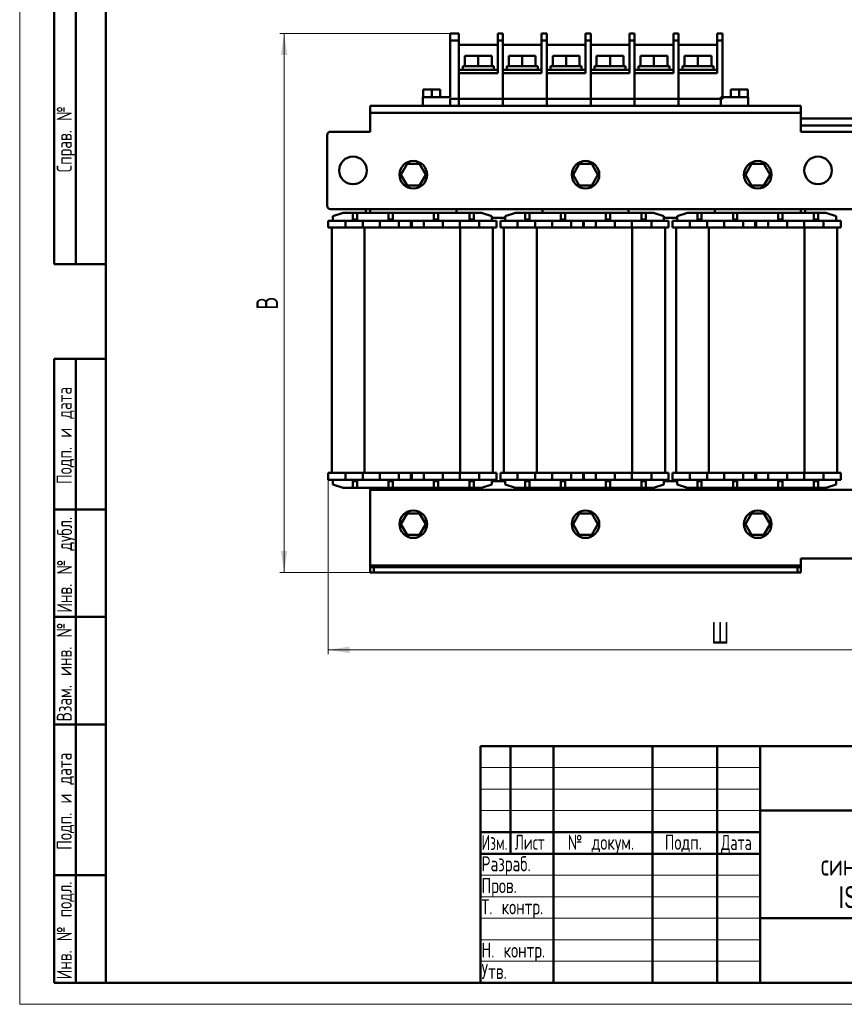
# Model space of a CAD drawing. Header units: millimetres. Extents: x 0 to 750, y 0 to 1050.
# Tile 1 of 8: x 0 to 479, y 0 to 572. Entities that reach past the tile are written whole.
import ezdxf

# ---------------------------------------------------------------- set-up
doc = ezdxf.new("R2010")
doc.units = ezdxf.units.MM
doc.header["$LTSCALE"] = 2.5
doc.linetypes.add('SLD-Сплошная', pattern=[0])
doc.styles.add('SLDTEXTSTYLE0', font='TXT', dxfattribs={"width": 0.7})
doc.styles.add('SLDTEXTSTYLE1', font='TXT', dxfattribs={"width": 0.7, "bigfont": 'bigfont'})
doc.styles.add('SLDTEXTSTYLE3', font='TXT', dxfattribs={"width": 0.648852, "bigfont": 'bigfont'})
doc.styles.add('SLDTEXTSTYLE4', font='TXT', dxfattribs={"width": 0.632021, "bigfont": 'bigfont'})
doc.styles.add('SLDTEXTSTYLE5', font='TXT', dxfattribs={"width": 0.625377, "bigfont": 'bigfont'})
doc.dimstyles.new('SLDDIMSTYLE0', dxfattribs={"dimtxt": 12.5, "dimasz": 12.5, "dimexe": 0, "dimexo": 0.0625, "dimgap": 3.125, "dimtad": 2, "dimdec": 1, "dimrnd": 1e-09, "dimzin": 12, "dimdsep": 46, "dimtxsty": 'SLDTEXTSTYLE0', "dimsah": 1, "dimcen": 0.09, "dimadec": 0, "dimazin": 3, "dimtfac": 1, "dimtdec": 3, "dimtofl": 0, "dimtmove": 0, "dimatfit": 3, "dimfxl": 0, "dimfrac": 2, "dimtolj": 1, "dimtzin": 12, "dimarcsym": 0})

# ---------------------------------------------------------------- blocks, each defined once
blk = doc.blocks.new('SW_NOTE_0')
at = {"color": 0, "linetype": 'Continuous', "lineweight": 0, "char_height": 12.5, "attachment_point": 2}
for s, insert, style in [('Выходной', (28.91, 16.06), 'SLDTEXTSTYLE1'), ('синусный фильтр', (28.69, -2.69), 'SLDTEXTSTYLE1'), ('ISINOF-37/76-4', (28.55, -21.44), 'SLDTEXTSTYLE0')]:
    blk.add_mtext(s, dxfattribs=dict(at, insert=insert, style=style))
blk = doc.blocks.new('_D')
at = {"color": 7, "linetype": 'SLD-Сплошная', "lineweight": 0}
for p, q in [((179.09, 304.73), (179.09, 203.4)), ((633.53, 300.38), (633.53, 203.4)), ((179.09, 205.9), (633.53, 205.9))]:
    blk.add_line(p, q, dxfattribs=at)
at = {"color": 7, "linetype": 'SLD-Сплошная', "lineweight": 18}
for points in [[(179.09, 205.9), (191.59, 203.98), (191.59, 207.83)], [(633.53, 205.9), (621.03, 207.83), (621.03, 203.98)]]:
    blk.add_solid(points, dxfattribs=at)
at = {"color": 7, "linetype": 'SLD-Сплошная', "lineweight": 18, "insert": (401.42, 222.02), "char_height": 12.5, "attachment_point": 1, "style": 'SLDTEXTSTYLE1'}
blk.add_mtext('Ш', dxfattribs=at)
blk = doc.blocks.new('_D_1')
at = {"color": 7, "linetype": 'SLD-Сплошная', "lineweight": 0}
for p, q in [((250.01, 563.9), (151.03, 563.9)), ((153.53, 250.9), (153.53, 563.9)), ((205.51, 250.9), (151.03, 250.9))]:
    blk.add_line(p, q, dxfattribs=at)
at = {"color": 7, "linetype": 'SLD-Сплошная', "lineweight": 18}
for points in [[(153.53, 563.9), (151.61, 551.4), (155.45, 551.4)], [(153.53, 250.9), (155.45, 263.4), (151.61, 263.4)]]:
    blk.add_solid(points, dxfattribs=at)
at = {"color": 7, "linetype": 'SLD-Сплошная', "lineweight": 18, "insert": (137.42, 403.4), "char_height": 12.5, "attachment_point": 1, "rotation": 90, "style": 'SLDTEXTSTYLE1'}
blk.add_mtext('В', dxfattribs=at)

msp = doc.modelspace()

# ---------------------------------------------------------------- linework, layer by layer
at = {"color": 7, "linetype": 'SLD-Сплошная', "lineweight": 18}
for p, q in [((0, 1050), (0, 0)), ((267.5, 137.5), (430, 137.5)), ((267.5, 125), (430, 125)), ((267.5, 112.5), (430, 112.5)), ((267.5, 75), (430, 75)), ((267.5, 62.5), (430, 62.5)), ((267.5, 50), (430, 50)), ((267.5, 37.5), (430, 37.5)), ((267.5, 25), (430, 25)), ((0, 0), (742.5, 0))]:
    msp.add_line(p, q, dxfattribs=at)
at = {"color": 7, "linetype": 'SLD-Сплошная', "lineweight": 50}
for p, q in [((50, 1037.5), (50, 12.5)), ((50, 1037.5), (50, 12.5)), ((20, 430), (20, 730)), ((20, 430), (20, 730)), ((32.5, 430), (32.5, 730)), ((32.5, 430), (32.5, 730)), ((250.03, 563.9), (255.03, 563.9)), ((250.03, 559.9), (250.03, 563.9)), ((255.03, 559.9), (255.03, 563.9)), ((277.53, 559.9), (277.53, 563.9)), ((277.53, 563.9), (280.53, 563.9)), ((280.53, 563.9), (280.53, 559.9)), ((303.03, 563.9), (306.03, 563.9)), ((303.03, 559.9), (303.03, 563.9)), ((306.03, 563.9), (306.03, 559.9)), ((328.53, 559.9), (328.53, 563.9)), ((328.53, 563.9), (331.53, 563.9)), ((331.53, 563.9), (331.53, 559.9)), ((354.03, 559.9), (354.03, 563.9)), ((354.03, 563.9), (357.03, 563.9)), ((357.03, 563.9), (357.03, 559.9)), ((379.53, 563.9), (382.53, 563.9)), ((379.53, 559.9), (379.53, 563.9)), ((382.53, 563.9), (382.53, 559.9)), ((405.03, 563.9), (408.03, 563.9)), ((405.03, 559.9), (405.03, 563.9)), ((408.03, 563.9), (408.03, 559.9)), ((250.03, 559.9), (250.03, 526.9)), ((255.03, 559.9), (250.03, 559.9)), ((255.03, 525.9), (255.03, 559.9)), ((277.53, 557.4), (255.03, 557.4)), ((277.53, 559.9), (280.53, 559.9)), ((277.53, 540.9), (277.53, 559.9)), ((280.53, 559.9), (280.53, 525.9)), ((303.03, 557.4), (280.53, 557.4)), ((303.03, 559.9), (306.03, 559.9)), ((303.03, 540.9), (303.03, 559.9)), ((306.03, 559.9), (306.03, 525.9)), ((328.53, 557.4), (306.03, 557.4)), ((328.53, 559.9), (331.53, 559.9)), ((328.53, 540.9), (328.53, 559.9)), ((331.53, 559.9), (331.53, 525.9)), ((354.03, 557.4), (331.53, 557.4)), ((354.03, 559.9), (357.03, 559.9)), ((354.03, 540.9), (354.03, 559.9)), ((357.03, 559.9), (357.03, 525.9)), ((379.53, 557.4), (357.03, 557.4)), ((379.53, 559.9), (382.53, 559.9)), ((379.53, 540.9), (379.53, 559.9)), ((382.53, 559.9), (382.53, 525.9)), ((405.03, 557.4), (382.53, 557.4)), ((405.03, 559.9), (408.03, 559.9)), ((405.03, 540.9), (405.03, 559.9)), ((408.03, 559.9), (408.03, 525.9)), ((258.48, 550.9), (266.28, 550.9)), ((258.48, 544.9), (258.48, 550.9)), ((266.28, 550.9), (266.28, 544.9)), ((266.28, 550.9), (274.08, 550.9)), ((274.08, 544.9), (274.08, 550.9)), ((283.98, 544.9), (283.98, 550.9)), ((283.98, 550.9), (291.78, 550.9)), ((291.78, 550.9), (299.58, 550.9)), ((291.78, 550.9), (291.78, 544.9)), ((299.58, 544.9), (299.58, 550.9)), ((309.48, 550.9), (317.28, 550.9)), ((309.48, 544.9), (309.48, 550.9)), ((317.28, 550.9), (317.28, 544.9)), ((317.28, 550.9), (325.08, 550.9)), ((325.08, 544.9), (325.08, 550.9)), ((334.98, 544.9), (334.98, 550.9)), ((334.98, 550.9), (342.78, 550.9)), ((342.78, 550.9), (342.78, 544.9)), ((342.78, 550.9), (350.58, 550.9)), ((350.58, 544.9), (350.58, 550.9)), ((360.48, 544.9), (360.48, 550.9)), ((360.48, 550.9), (368.28, 550.9)), ((368.28, 550.9), (368.28, 544.9)), ((368.28, 550.9), (376.08, 550.9)), ((376.08, 544.9), (376.08, 550.9)), ((385.98, 544.9), (385.98, 550.9)), ((385.98, 550.9), (393.78, 550.9)), ((393.78, 550.9), (401.58, 550.9)), ((393.78, 550.9), (393.78, 544.9)), ((401.58, 544.9), (401.58, 550.9)), ((257.28, 544.9), (257.28, 542.9)), ((257.28, 544.9), (275.28, 544.9)), ((258.48, 544.9), (258.49, 544.9)), ((266.27, 544.9), (266.28, 544.9)), ((266.28, 544.9), (266.29, 544.9)), ((274.07, 544.9), (274.08, 544.9)), ((275.28, 542.9), (275.28, 544.9)), ((282.78, 544.9), (282.78, 542.9)), ((282.78, 544.9), (300.78, 544.9)), ((283.98, 544.9), (283.99, 544.9)), ((291.77, 544.9), (291.78, 544.9)), ((291.78, 544.9), (291.79, 544.9)), ((299.57, 544.9), (299.58, 544.9)), ((300.78, 542.9), (300.78, 544.9)), ((308.28, 544.9), (308.28, 542.9)), ((308.28, 544.9), (326.28, 544.9)), ((309.48, 544.9), (309.49, 544.9)), ((317.27, 544.9), (317.28, 544.9)), ((317.28, 544.9), (317.29, 544.9)), ((325.07, 544.9), (325.08, 544.9)), ((326.28, 542.9), (326.28, 544.9)), ((333.78, 544.9), (333.78, 542.9)), ((333.78, 544.9), (351.78, 544.9)), ((334.98, 544.9), (334.99, 544.9)), ((342.77, 544.9), (342.78, 544.9)), ((342.78, 544.9), (342.79, 544.9)), ((350.57, 544.9), (350.58, 544.9)), ((351.78, 542.9), (351.78, 544.9)), ((359.28, 544.9), (359.28, 542.9)), ((377.28, 544.9), (359.28, 544.9)), ((360.48, 544.9), (360.49, 544.9)), ((368.27, 544.9), (368.28, 544.9)), ((368.28, 544.9), (368.29, 544.9)), ((376.07, 544.9), (376.08, 544.9)), ((377.28, 542.9), (377.28, 544.9)), ((384.78, 544.9), (384.78, 542.9)), ((402.78, 544.9), (384.78, 544.9)), ((385.98, 544.9), (385.99, 544.9)), ((393.77, 544.9), (393.78, 544.9)), ((393.78, 544.9), (393.79, 544.9)), ((401.57, 544.9), (401.58, 544.9)), ((402.78, 542.9), (402.78, 544.9)), ((255.03, 542.9), (277.53, 542.9)), ((255.03, 525.9), (255.03, 540.9)), ((255.03, 540.9), (277.53, 540.9)), ((280.53, 542.9), (303.03, 542.9)), ((280.53, 540.9), (303.03, 540.9)), ((280.53, 525.9), (280.53, 540.9)), ((306.03, 542.9), (328.53, 542.9)), ((306.03, 540.9), (328.53, 540.9)), ((306.03, 525.9), (306.03, 540.9)), ((331.53, 542.9), (354.03, 542.9)), ((331.53, 525.9), (331.53, 540.9)), ((331.53, 540.9), (354.03, 540.9)), ((357.03, 542.9), (379.53, 542.9)), ((357.03, 525.9), (357.03, 540.9)), ((357.03, 540.9), (379.53, 540.9)), ((382.53, 542.9), (405.03, 542.9)), ((382.53, 525.9), (382.53, 540.9)), ((382.53, 540.9), (405.03, 540.9)), ((250.03, 526.9), (234.03, 526.9)), ((234.03, 526.9), (234.03, 521.9)), ((234.31, 526.9), (234.31, 531.4)), ((234.31, 531.4), (239.26, 531.4)), ((239.26, 526.9), (239.26, 531.4)), ((239.26, 531.4), (244.21, 531.4)), ((244.21, 526.9), (244.21, 531.4)), ((407.03, 526.9), (407.03, 521.9)), ((423.03, 526.9), (407.03, 526.9)), ((412.85, 531.4), (417.8, 531.4)), ((412.85, 526.9), (412.85, 531.4)), ((417.8, 526.9), (417.8, 531.4)), ((417.8, 531.4), (422.75, 531.4)), ((422.75, 526.9), (422.75, 531.4)), ((423.03, 526.9), (423.03, 521.9)), ((234.03, 521.9), (203.53, 521.9)), ((203.53, 517.9), (203.53, 521.9)), ((234.03, 521.9), (250.03, 521.9)), ((250.03, 521.9), (250.03, 525.9)), ((250.03, 525.9), (255.03, 525.9)), ((407.03, 521.9), (250.03, 521.9)), ((250.03, 521.9), (255.03, 521.9)), ((255.03, 525.9), (280.53, 525.9)), ((255.03, 521.9), (255.03, 525.9)), ((255.03, 521.9), (280.53, 521.9)), ((280.53, 525.9), (280.53, 521.9)), ((280.53, 525.9), (306.03, 525.9)), ((280.53, 521.9), (306.03, 521.9)), ((306.03, 525.9), (306.03, 521.9)), ((306.03, 525.9), (331.53, 525.9)), ((306.03, 521.9), (331.53, 521.9)), ((331.53, 521.9), (331.53, 525.9)), ((331.53, 525.9), (357.03, 525.9)), ((331.53, 521.9), (357.03, 521.9)), ((357.03, 521.9), (357.03, 525.9)), ((357.03, 525.9), (382.53, 525.9)), ((357.03, 521.9), (382.53, 521.9)), ((382.53, 525.9), (382.53, 521.9)), ((382.53, 525.9), (408.03, 525.9)), ((382.53, 521.9), (407.03, 521.9)), ((407.03, 521.9), (423.03, 521.9)), ((453.53, 521.9), (423.03, 521.9)), ((453.53, 521.9), (453.53, 517.9)), ((453.53, 517.9), (203.53, 517.9)), ((203.53, 517.9), (203.53, 506.9)), ((453.53, 506.9), (453.53, 517.9)), ((527.88, 514.55), (453.53, 514.55)), ((478.78, 514.55), (453.53, 514.55)), ((514.63, 514.55), (453.53, 514.55)), ((453.53, 510.55), (527.88, 510.55)), ((178.53, 504.9), (178.53, 463.9)), ((203.53, 506.9), (180.53, 506.9)), ((499.53, 506.9), (453.53, 506.9)), ((221.33, 481.9), (224.93, 488.14)), ((224.93, 488.14), (232.13, 488.14)), ((232.13, 488.14), (235.73, 481.9)), ((321.33, 481.9), (324.93, 488.14)), ((324.93, 488.14), (332.13, 488.14)), ((332.13, 488.14), (335.73, 481.9)), ((421.33, 481.9), (424.93, 488.14)), ((424.93, 488.14), (432.13, 488.14)), ((432.13, 488.14), (435.73, 481.9)), ((224.93, 475.67), (221.33, 481.9)), ((235.73, 481.9), (232.13, 475.67)), ((324.93, 475.67), (321.33, 481.9)), ((335.73, 481.9), (332.13, 475.67)), ((424.93, 475.67), (421.33, 481.9)), ((435.73, 481.9), (432.13, 475.67)), ((232.13, 475.67), (224.93, 475.67)), ((332.13, 475.67), (324.93, 475.67)), ((432.13, 475.67), (424.93, 475.67)), ((180.53, 461.9), (499.53, 461.9)), ((187.83, 459.85), (181.83, 457.85)), ((181.83, 457.85), (181.83, 455.05)), ((193.46, 459.85), (187.83, 459.85)), ((195.96, 459.85), (193.46, 459.85)), ((193.46, 455.85), (193.46, 459.85)), ((195.96, 459.85), (195.96, 455.85)), ((214.16, 459.85), (195.96, 459.85)), ((200.97, 461.9), (200.97, 460.83)), ((200.97, 459.85), (200.97, 460.83)), ((203.53, 461.9), (203.53, 459.85)), ((214.16, 459.85), (216.66, 459.85)), ((214.16, 455.85), (214.16, 459.85)), ((216.66, 459.85), (216.66, 455.85)), ((240.4, 459.85), (216.66, 459.85)), ((240.4, 459.85), (242.9, 459.85)), ((240.4, 455.85), (240.4, 459.85)), ((242.9, 459.85), (242.9, 455.85)), ((261.11, 459.85), (242.9, 459.85)), ((253.53, 459.85), (253.53, 461.9)), ((261.11, 459.85), (263.6, 459.85)), ((261.11, 455.85), (261.11, 459.85)), ((263.6, 459.85), (263.6, 455.85)), ((268.05, 459.85), (263.6, 459.85)), ((274.05, 457.85), (268.05, 459.85)), ((274.05, 457.85), (274.05, 455.05)), ((287.83, 459.85), (281.83, 457.85)), ((281.83, 457.85), (281.83, 455.05)), ((293.46, 459.85), (287.83, 459.85)), ((295.96, 459.85), (293.46, 459.85)), ((293.46, 455.85), (293.46, 459.85)), ((295.96, 459.85), (295.96, 455.85)), ((314.16, 459.85), (295.96, 459.85)), ((303.53, 459.85), (303.53, 461.9)), ((314.16, 459.85), (316.66, 459.85)), ((314.16, 455.85), (314.16, 459.85)), ((316.66, 459.85), (316.66, 455.85)), ((340.4, 459.85), (316.66, 459.85)), ((340.4, 459.85), (342.9, 459.85)), ((340.4, 455.85), (340.4, 459.85)), ((342.9, 459.85), (342.9, 455.85)), ((361.11, 459.85), (342.9, 459.85)), ((353.53, 461.9), (353.53, 459.85)), ((361.11, 459.85), (363.6, 459.85)), ((361.11, 455.85), (361.11, 459.85)), ((363.6, 459.85), (363.6, 455.85)), ((368.05, 459.85), (363.6, 459.85)), ((374.05, 457.85), (368.05, 459.85)), ((374.05, 457.85), (374.05, 455.05)), ((387.83, 459.85), (381.83, 457.85)), ((381.83, 457.85), (381.83, 455.05)), ((393.46, 459.85), (387.83, 459.85)), ((395.96, 459.85), (393.46, 459.85)), ((393.46, 455.85), (393.46, 459.85)), ((395.96, 459.85), (395.96, 455.85)), ((414.16, 459.85), (395.96, 459.85)), ((403.53, 459.85), (403.53, 461.9)), ((414.16, 459.85), (416.66, 459.85)), ((414.16, 455.85), (414.16, 459.85)), ((416.66, 459.85), (416.66, 455.85)), ((440.4, 459.85), (416.66, 459.85)), ((440.4, 459.85), (442.9, 459.85)), ((440.4, 455.85), (440.4, 459.85)), ((442.9, 459.85), (442.9, 455.85)), ((461.11, 459.85), (442.9, 459.85)), ((453.53, 461.9), (453.53, 459.85)), ((456.09, 460.83), (456.09, 461.9)), ((456.09, 460.83), (456.09, 459.85)), ((461.11, 459.85), (463.6, 459.85)), ((461.11, 455.85), (461.11, 459.85)), ((463.6, 459.85), (463.6, 455.85)), ((468.05, 459.85), (463.6, 459.85)), ((474.05, 457.85), (468.05, 459.85)), ((474.05, 457.85), (474.05, 455.05)), ((179.09, 451.15), (179.09, 455.05)), ((179.09, 455.05), (189.09, 455.05)), ((189.09, 455.05), (189.09, 451.15)), ((189.09, 455.05), (199.22, 455.05)), ((193.46, 455.85), (193.46, 455.05)), ((195.96, 455.85), (193.46, 455.85)), ((195.96, 455.85), (195.96, 455.05)), ((199.22, 451.15), (199.22, 455.05)), ((199.22, 455.05), (202.99, 455.05)), ((202.99, 455.05), (205.35, 455.05)), ((205.35, 455.05), (209.12, 455.05)), ((209.12, 455.05), (220.1, 455.05)), ((209.12, 455.05), (209.12, 451.15)), ((216.66, 455.85), (214.16, 455.85)), ((214.16, 455.85), (214.16, 455.05)), ((216.66, 455.85), (216.66, 455.05)), ((220.1, 451.15), (220.1, 455.05)), ((220.1, 455.05), (227.1, 455.05)), ((227.1, 455.05), (227.1, 451.15)), ((227.1, 455.05), (227.6, 455.05)), ((227.6, 451.15), (227.6, 455.05)), ((227.6, 455.05), (234.6, 455.05)), ((234.6, 455.05), (245.59, 455.05)), ((234.6, 455.05), (234.6, 451.15)), ((240.4, 455.85), (240.4, 455.05)), ((242.9, 455.85), (240.4, 455.85)), ((242.9, 455.85), (242.9, 455.05)), ((245.59, 451.15), (245.59, 455.05)), ((245.59, 455.05), (249.35, 455.05)), ((249.35, 455.05), (251.71, 455.05)), ((251.71, 455.05), (255.48, 455.05)), ((255.48, 455.05), (255.48, 451.15)), ((255.48, 455.05), (266.79, 455.05)), ((261.11, 455.85), (261.11, 455.05)), ((263.6, 455.85), (261.11, 455.85)), ((263.6, 455.85), (263.6, 455.05)), ((266.79, 455.05), (266.79, 451.15)), ((266.79, 455.05), (276.79, 455.05)), ((274.05, 456.9), (281.83, 456.9)), ((276.79, 455.05), (276.79, 451.15)), ((279.09, 451.15), (279.09, 455.05)), ((279.09, 455.05), (289.09, 455.05)), ((289.09, 455.05), (289.09, 451.15)), ((289.09, 455.05), (299.22, 455.05)), ((293.46, 455.85), (293.46, 455.05)), ((295.96, 455.85), (293.46, 455.85)), ((295.96, 455.85), (295.96, 455.05)), ((299.22, 451.15), (299.22, 455.05)), ((299.22, 455.05), (302.99, 455.05)), ((302.99, 455.05), (305.35, 455.05)), ((305.35, 455.05), (309.12, 455.05)), ((309.12, 455.05), (320.1, 455.05)), ((309.12, 455.05), (309.12, 451.15)), ((316.66, 455.85), (314.16, 455.85)), ((314.16, 455.85), (314.16, 455.05)), ((316.66, 455.85), (316.66, 455.05)), ((320.1, 451.15), (320.1, 455.05)), ((320.1, 455.05), (327.1, 455.05)), ((327.1, 455.05), (327.1, 451.15)), ((327.1, 455.05), (327.6, 455.05)), ((327.6, 451.15), (327.6, 455.05)), ((327.6, 455.05), (334.6, 455.05)), ((334.6, 455.05), (345.59, 455.05)), ((334.6, 455.05), (334.6, 451.15)), ((342.9, 455.85), (340.4, 455.85)), ((340.4, 455.85), (340.4, 455.05)), ((342.9, 455.85), (342.9, 455.05)), ((345.59, 451.15), (345.59, 455.05)), ((345.59, 455.05), (349.35, 455.05)), ((349.35, 455.05), (351.71, 455.05)), ((351.71, 455.05), (355.48, 455.05)), ((355.48, 455.05), (355.48, 451.15)), ((355.48, 455.05), (366.79, 455.05)), ((363.6, 455.85), (361.11, 455.85)), ((361.11, 455.85), (361.11, 455.05)), ((363.6, 455.85), (363.6, 455.05)), ((366.79, 455.05), (366.79, 451.15)), ((366.79, 455.05), (376.79, 455.05)), ((374.05, 456.9), (381.83, 456.9)), ((376.79, 455.05), (376.79, 451.15)), ((379.09, 455.05), (379.09, 451.15)), ((389.09, 455.05), (379.09, 455.05)), ((389.09, 455.05), (389.09, 451.15)), ((399.22, 455.05), (389.09, 455.05)), ((393.46, 455.85), (393.46, 455.05)), ((395.96, 455.85), (393.46, 455.85)), ((395.96, 455.85), (395.96, 455.05)), ((399.22, 451.15), (399.22, 455.05)), ((399.22, 455.05), (402.99, 455.05)), ((402.99, 455.05), (405.35, 455.05)), ((405.35, 455.05), (409.12, 455.05)), ((409.12, 455.05), (409.12, 451.15)), ((420.1, 455.05), (409.12, 455.05)), ((414.16, 455.85), (414.16, 455.05)), ((416.66, 455.85), (414.16, 455.85)), ((416.66, 455.85), (416.66, 455.05)), ((420.1, 451.15), (420.1, 455.05)), ((420.1, 455.05), (427.1, 455.05)), ((427.1, 455.05), (427.1, 451.15)), ((427.1, 455.05), (427.6, 455.05)), ((427.6, 451.15), (427.6, 455.05)), ((427.6, 455.05), (434.6, 455.05)), ((434.6, 455.05), (434.6, 451.15)), ((445.59, 455.05), (434.6, 455.05)), ((440.4, 455.85), (440.4, 455.05)), ((442.9, 455.85), (440.4, 455.85)), ((442.9, 455.85), (442.9, 455.05)), ((445.59, 451.15), (445.59, 455.05)), ((445.59, 455.05), (449.35, 455.05)), ((449.35, 455.05), (451.71, 455.05)), ((451.71, 455.05), (455.48, 455.05)), ((455.48, 455.05), (455.48, 451.15)), ((466.79, 455.05), (455.48, 455.05)), ((463.6, 455.85), (461.11, 455.85)), ((461.11, 455.85), (461.11, 455.05)), ((463.6, 455.85), (463.6, 455.05)), ((466.79, 455.05), (466.79, 451.15)), ((476.79, 455.05), (466.79, 455.05)), ((476.79, 455.05), (476.79, 451.15)), ((179.09, 451.15), (189.09, 451.15)), ((181.19, 451.15), (181.19, 308.65)), ((189.09, 451.15), (199.22, 451.15)), ((199.22, 451.15), (200.19, 451.15)), ((200.19, 451.15), (200.19, 308.65)), ((200.19, 451.15), (209.12, 451.15)), ((209.12, 451.15), (220.1, 451.15)), ((220.1, 451.15), (234.6, 451.15)), ((234.6, 451.15), (245.59, 451.15)), ((245.59, 451.15), (255.48, 451.15)), ((255.48, 451.15), (266.79, 451.15)), ((255.69, 451.15), (255.69, 308.65)), ((266.79, 451.15), (276.79, 451.15)), ((274.69, 308.65), (274.69, 451.15)), ((279.09, 451.15), (289.09, 451.15)), ((281.19, 451.15), (281.19, 308.65)), ((289.09, 451.15), (299.22, 451.15)), ((299.22, 451.15), (300.19, 451.15)), ((300.19, 451.15), (309.12, 451.15)), ((300.19, 451.15), (300.19, 308.65)), ((309.12, 451.15), (320.1, 451.15)), ((320.1, 451.15), (334.6, 451.15)), ((334.6, 451.15), (345.59, 451.15)), ((345.59, 451.15), (355.48, 451.15)), ((355.48, 451.15), (366.79, 451.15)), ((355.69, 451.15), (355.69, 308.65)), ((366.79, 451.15), (376.79, 451.15)), ((374.69, 308.65), (374.69, 451.15)), ((379.09, 451.15), (389.09, 451.15)), ((381.19, 451.15), (381.19, 308.65)), ((389.09, 451.15), (399.22, 451.15)), ((399.22, 451.15), (400.19, 451.15)), ((400.19, 451.15), (400.19, 308.65)), ((400.19, 451.15), (409.12, 451.15)), ((409.12, 451.15), (420.1, 451.15)), ((420.1, 451.15), (434.6, 451.15)), ((434.6, 451.15), (445.59, 451.15)), ((445.59, 451.15), (455.48, 451.15)), ((455.48, 451.15), (466.79, 451.15)), ((455.69, 451.15), (455.69, 308.65)), ((466.79, 451.15), (476.79, 451.15)), ((474.69, 308.65), (474.69, 451.15)), ((20, 430), (50, 430)), ((20, 12.5), (20, 375)), ((20, 375), (50, 375)), ((32.5, 12.5), (32.5, 375)), ((179.09, 304.75), (179.09, 308.65)), ((189.09, 308.65), (179.09, 308.65)), ((189.09, 304.75), (179.09, 304.75)), ((181.83, 301.95), (181.83, 304.75)), ((189.09, 304.75), (189.09, 308.65)), ((199.22, 308.65), (189.09, 308.65)), ((199.22, 304.75), (189.09, 304.75)), ((193.46, 303.95), (193.46, 304.75)), ((193.46, 303.95), (195.96, 303.95)), ((193.46, 299.95), (193.46, 303.95)), ((195.96, 303.95), (195.96, 304.75)), ((195.96, 303.95), (195.96, 299.95)), ((199.19, 308.65), (200.19, 308.65)), ((199.22, 304.75), (199.22, 308.65)), ((202.99, 304.75), (199.22, 304.75)), ((200.19, 308.65), (209.12, 308.65)), ((202.99, 304.75), (205.35, 304.75)), ((209.12, 304.75), (205.35, 304.75)), ((220.1, 308.65), (209.12, 308.65)), ((209.12, 308.65), (209.12, 304.75)), ((220.1, 304.75), (209.12, 304.75)), ((214.16, 303.95), (214.16, 304.75)), ((214.16, 303.95), (216.66, 303.95)), ((214.16, 299.95), (214.16, 303.95)), ((216.66, 303.95), (216.66, 304.75)), ((216.66, 303.95), (216.66, 299.95)), ((220.1, 308.65), (234.6, 308.65)), ((220.1, 304.75), (220.1, 308.65)), ((227.1, 304.75), (220.1, 304.75)), ((227.1, 308.65), (227.1, 304.75)), ((227.6, 304.75), (227.1, 304.75)), ((227.6, 304.75), (227.6, 308.65)), ((234.6, 304.75), (227.6, 304.75)), ((245.59, 308.65), (234.6, 308.65)), ((234.6, 308.65), (234.6, 304.75)), ((245.59, 304.75), (234.6, 304.75)), ((240.4, 303.95), (240.4, 304.75)), ((240.4, 303.95), (242.9, 303.95)), ((240.4, 299.95), (240.4, 303.95)), ((242.9, 303.95), (242.9, 304.75)), ((242.9, 303.95), (242.9, 299.95)), ((245.59, 308.65), (255.48, 308.65)), ((245.59, 304.75), (245.59, 308.65)), ((249.35, 304.75), (245.59, 304.75)), ((249.35, 304.75), (251.71, 304.75)), ((255.48, 304.75), (251.71, 304.75)), ((255.48, 308.65), (255.48, 304.75)), ((266.79, 308.65), (255.48, 308.65)), ((266.79, 304.75), (255.48, 304.75)), ((261.11, 303.95), (261.11, 304.75)), ((261.11, 303.95), (263.6, 303.95)), ((261.11, 299.95), (261.11, 303.95)), ((263.6, 303.95), (263.6, 304.75)), ((263.6, 303.95), (263.6, 299.95)), ((266.79, 304.75), (266.79, 308.65)), ((276.79, 308.65), (266.79, 308.65)), ((276.79, 304.75), (266.79, 304.75)), ((274.05, 301.95), (274.05, 304.75)), ((281.83, 303.9), (274.05, 303.9)), ((276.79, 304.75), (276.79, 308.65)), ((279.09, 304.75), (279.09, 308.65)), ((289.09, 308.65), (279.09, 308.65)), ((289.09, 304.75), (279.09, 304.75)), ((281.83, 301.95), (281.83, 304.75)), ((289.09, 304.75), (289.09, 308.65)), ((299.22, 308.65), (289.09, 308.65)), ((299.22, 304.75), (289.09, 304.75)), ((293.46, 303.95), (293.46, 304.75)), ((293.46, 303.95), (295.96, 303.95)), ((293.46, 299.95), (293.46, 303.95)), ((295.96, 303.95), (295.96, 304.75)), ((295.96, 303.95), (295.96, 299.95)), ((299.22, 308.65), (300.19, 308.65)), ((299.22, 304.75), (299.22, 308.65)), ((302.99, 304.75), (299.22, 304.75)), ((300.19, 308.65), (309.12, 308.65)), ((302.99, 304.75), (305.35, 304.75)), ((309.12, 304.75), (305.35, 304.75)), ((320.1, 308.65), (309.12, 308.65)), ((309.12, 308.65), (309.12, 304.75)), ((320.1, 304.75), (309.12, 304.75)), ((314.16, 303.95), (314.16, 304.75)), ((314.16, 303.95), (316.66, 303.95)), ((314.16, 299.95), (314.16, 303.95)), ((316.66, 303.95), (316.66, 304.75)), ((316.66, 303.95), (316.66, 299.95)), ((320.1, 308.65), (334.6, 308.65)), ((320.1, 304.75), (320.1, 308.65)), ((327.1, 304.75), (320.1, 304.75)), ((327.1, 308.65), (327.1, 304.75)), ((327.6, 304.75), (327.1, 304.75)), ((327.6, 304.75), (327.6, 308.65)), ((334.6, 304.75), (327.6, 304.75)), ((345.59, 308.65), (334.6, 308.65)), ((334.6, 308.65), (334.6, 304.75)), ((345.59, 304.75), (334.6, 304.75)), ((340.4, 303.95), (340.4, 304.75)), ((340.4, 303.95), (342.9, 303.95)), ((340.4, 299.95), (340.4, 303.95)), ((342.9, 303.95), (342.9, 304.75)), ((342.9, 303.95), (342.9, 299.95)), ((345.59, 308.65), (355.48, 308.65)), ((345.59, 304.75), (345.59, 308.65)), ((349.35, 304.75), (345.59, 304.75)), ((349.35, 304.75), (351.71, 304.75)), ((355.48, 304.75), (351.71, 304.75)), ((355.48, 308.65), (355.48, 304.75)), ((366.79, 308.65), (355.48, 308.65)), ((366.79, 304.75), (355.48, 304.75)), ((361.11, 303.95), (361.11, 304.75)), ((361.11, 303.95), (363.6, 303.95)), ((361.11, 299.95), (361.11, 303.95)), ((363.6, 303.95), (363.6, 304.75)), ((363.6, 303.95), (363.6, 299.95)), ((366.79, 304.75), (366.79, 308.65)), ((376.79, 308.65), (366.79, 308.65)), ((376.79, 304.75), (366.79, 304.75)), ((374.05, 301.95), (374.05, 304.75)), ((381.83, 303.9), (374.05, 303.9)), ((376.79, 304.75), (376.79, 308.65)), ((379.09, 304.75), (379.09, 308.65)), ((389.09, 308.65), (379.09, 308.65)), ((389.09, 304.75), (379.09, 304.75)), ((381.83, 301.95), (381.83, 304.75)), ((389.09, 304.75), (389.09, 308.65)), ((399.22, 308.65), (389.09, 308.65)), ((399.22, 304.75), (389.09, 304.75)), ((393.46, 303.95), (393.46, 304.75)), ((393.46, 303.95), (395.96, 303.95)), ((393.46, 299.95), (393.46, 303.95)), ((395.96, 303.95), (395.96, 304.75)), ((395.96, 303.95), (395.96, 299.95)), ((399.22, 308.65), (400.19, 308.65)), ((399.22, 304.75), (399.22, 308.65)), ((402.99, 304.75), (399.22, 304.75)), ((400.19, 308.65), (409.12, 308.65)), ((402.99, 304.75), (405.35, 304.75)), ((409.12, 304.75), (405.35, 304.75)), ((420.1, 308.65), (409.12, 308.65)), ((409.12, 308.65), (409.12, 304.75)), ((420.1, 304.75), (409.12, 304.75)), ((414.16, 303.95), (414.16, 304.75)), ((414.16, 303.95), (416.66, 303.95)), ((414.16, 299.95), (414.16, 303.95)), ((416.66, 303.95), (416.66, 304.75)), ((416.66, 303.95), (416.66, 299.95)), ((420.1, 308.65), (434.6, 308.65)), ((420.1, 304.75), (420.1, 308.65)), ((427.1, 304.75), (420.1, 304.75)), ((427.1, 308.65), (427.1, 304.75)), ((427.6, 304.75), (427.1, 304.75)), ((427.6, 304.75), (427.6, 308.65)), ((434.6, 304.75), (427.6, 304.75)), ((445.59, 308.65), (434.6, 308.65)), ((434.6, 308.65), (434.6, 304.75)), ((445.59, 304.75), (434.6, 304.75)), ((440.4, 303.95), (440.4, 304.75)), ((440.4, 303.95), (442.9, 303.95)), ((440.4, 299.95), (440.4, 303.95)), ((442.9, 303.95), (442.9, 304.75)), ((442.9, 303.95), (442.9, 299.95)), ((445.59, 308.65), (455.48, 308.65)), ((445.59, 304.75), (445.59, 308.65)), ((449.35, 304.75), (445.59, 304.75)), ((449.35, 304.75), (451.71, 304.75)), ((455.48, 304.75), (451.71, 304.75)), ((455.48, 308.65), (455.48, 304.75)), ((466.79, 308.65), (455.48, 308.65)), ((466.79, 304.75), (455.48, 304.75)), ((461.11, 303.95), (461.11, 304.75)), ((461.11, 303.95), (463.6, 303.95)), ((461.11, 299.95), (461.11, 303.95)), ((463.6, 303.95), (463.6, 304.75)), ((463.6, 303.95), (463.6, 299.95)), ((466.79, 304.75), (466.79, 308.65)), ((476.79, 308.65), (466.79, 308.65)), ((476.79, 304.75), (466.79, 304.75)), ((474.05, 301.95), (474.05, 304.75)), ((476.79, 304.75), (476.79, 308.65)), ((181.83, 301.95), (187.83, 299.95)), ((187.83, 299.95), (193.46, 299.95)), ((195.96, 299.95), (193.46, 299.95)), ((195.96, 299.95), (214.16, 299.95)), ((203.53, 299.95), (203.53, 253.9)), ((203.53, 298.9), (499.53, 298.9)), ((203.53, 298.9), (203.53, 254.9)), ((214.16, 299.95), (216.66, 299.95)), ((216.66, 299.95), (240.4, 299.95)), ((242.9, 299.95), (240.4, 299.95)), ((242.9, 299.95), (261.11, 299.95)), ((253.53, 298.9), (253.53, 299.95)), ((263.6, 299.95), (261.11, 299.95)), ((263.6, 299.95), (268.05, 299.95)), ((268.05, 299.95), (274.05, 301.95)), ((281.83, 301.95), (287.83, 299.95)), ((287.83, 299.95), (293.46, 299.95)), ((295.96, 299.95), (293.46, 299.95)), ((295.96, 299.95), (314.16, 299.95)), ((303.53, 298.9), (303.53, 299.95)), ((314.16, 299.95), (316.66, 299.95)), ((316.66, 299.95), (340.4, 299.95)), ((342.9, 299.95), (340.4, 299.95)), ((342.9, 299.95), (361.11, 299.95)), ((353.53, 299.95), (353.53, 298.9)), ((363.6, 299.95), (361.11, 299.95)), ((363.6, 299.95), (368.05, 299.95)), ((368.05, 299.95), (374.05, 301.95)), ((381.83, 301.95), (387.83, 299.95)), ((387.83, 299.95), (393.46, 299.95)), ((395.96, 299.95), (393.46, 299.95)), ((395.96, 299.95), (414.16, 299.95)), ((403.53, 298.9), (403.53, 299.95)), ((414.16, 299.95), (416.66, 299.95)), ((416.66, 299.95), (440.4, 299.95)), ((442.9, 299.95), (440.4, 299.95)), ((442.9, 299.95), (461.11, 299.95)), ((453.53, 299.95), (453.53, 298.9)), ((463.6, 299.95), (461.11, 299.95)), ((463.6, 299.95), (468.05, 299.95)), ((468.05, 299.95), (474.05, 301.95)), ((50, 287.5), (20, 287.5)), ((221.33, 278.9), (224.93, 285.14)), ((224.93, 285.14), (232.13, 285.14)), ((232.13, 285.14), (235.73, 278.9)), ((321.33, 278.9), (324.93, 285.14)), ((324.93, 285.14), (332.13, 285.14)), ((332.13, 285.14), (335.73, 278.9)), ((421.33, 278.9), (424.93, 285.14)), ((424.93, 285.14), (432.13, 285.14)), ((432.13, 285.14), (435.73, 278.9)), ((224.93, 272.67), (221.33, 278.9)), ((235.73, 278.9), (232.13, 272.67)), ((324.93, 272.67), (321.33, 278.9)), ((335.73, 278.9), (332.13, 272.67)), ((424.93, 272.67), (421.33, 278.9)), ((435.73, 278.9), (432.13, 272.67)), ((232.13, 272.67), (224.93, 272.67)), ((332.13, 272.67), (324.93, 272.67)), ((432.13, 272.67), (424.93, 272.67)), ((499.53, 258.9), (453.53, 258.9)), ((453.53, 258.9), (453.53, 254.9)), ((203.53, 254.9), (453.53, 254.9)), ((203.53, 253.9), (203.53, 254.9)), ((203.53, 253.9), (203.53, 250.9)), ((203.53, 253.9), (205.53, 253.9)), ((203.53, 253.9), (203.53, 253.9)), ((205.53, 250.9), (205.53, 253.9)), ((205.53, 253.9), (451.53, 253.9)), ((451.53, 253.9), (451.53, 250.9)), ((453.53, 253.9), (451.53, 253.9)), ((453.53, 254.9), (453.53, 253.9)), ((453.53, 253.9), (453.53, 250.9)), ((205.53, 250.9), (203.53, 250.9)), ((451.53, 250.9), (205.53, 250.9)), ((453.53, 250.9), (451.53, 250.9)), ((50, 225), (20, 225)), ((50, 162.5), (20, 162.5)), ((267.5, 150), (730, 150)), ((267.5, 150), (267.5, 12.5)), ((285, 87.5), (285, 150)), ((310, 150), (310, 12.5)), ((367.5, 150), (367.5, 12.5)), ((405, 150), (405, 12.5)), ((430, 150), (430, 12.5)), ((430, 112.5), (730, 112.5)), ((267.5, 100), (430, 100)), ((267.5, 87.5), (430, 87.5)), ((20, 75), (50, 75)), ((430, 50), (730, 50)), ((20, 12.5), (50, 12.5)), ((50, 12.5), (730, 12.5))]:
    msp.add_line(p, q, dxfattribs=at)
for centre in [(193.53, 484.4), (463.53, 484.4), (228.53, 481.9), (328.53, 481.9), (428.53, 481.9), (228.53, 278.9), (328.53, 278.9), (428.53, 278.9)]:
    msp.add_circle(centre, 8, dxfattribs=at)
for centre, start, end in [((180.53, 504.9), 90, 180), ((180.53, 463.9), 180, 270)]:
    msp.add_arc(centre, 2, start, end, dxfattribs=at)
for points, knots in [([(200.97, 460.83), (200.98, 461.07), (201, 461.45), (201.15, 461.79), (201.2, 461.9)], [0, 0, 0, 0, 0.661124, 1, 1, 1, 1]), ([(455.86, 461.9), (455.91, 461.79), (456.07, 461.45), (456.08, 461.07), (456.09, 460.83)], [0, 0, 0, 0, 0.338876, 1, 1, 1, 1])]:
    msp.add_open_spline(points, degree=3, knots=knots, dxfattribs=at)

# ---------------------------------------------------------------- block references
at = {"color": 7, "linetype": 'Continuous', "lineweight": 0}
msp.add_blockref('SW_NOTE_0', (488.19, 89.94), dxfattribs=at)

# ---------------------------------------------------------------- texts
at = {"color": 7, "linetype": 'Continuous', "lineweight": 0, "char_height": 8.75, "attachment_point": 2, "rotation": 90, "style": 'SLDTEXTSTYLE1'}
for s, insert in [('Справ. №', (21.5, 502.53)), ('Подп. и дата', (21.5, 330.44)), ('Инв. № дубл.', (21.65, 255.34)), ('Взам. инв. №', (21.5, 193.01)), ('Подп. и дата', (21.5, 117.94)), ('Инв. № подл.', (21.5, 42.95))]:
    msp.add_mtext(s, dxfattribs=dict(at, insert=insert))
at = {"color": 7, "linetype": 'Continuous', "lineweight": 0, "char_height": 8.75}
for s, insert, attachment_point, style in [('Изм.', (275.68, 98.35), 2, 'SLDTEXTSTYLE5'), ('Лист', (296.14, 98.5), 2, 'SLDTEXTSTYLE4'), ('№ докум.', (337.47, 98.5), 2, 'SLDTEXTSTYLE1'), ('Подп.', (385.32, 98.5), 2, 'SLDTEXTSTYLE1'), ('Дата', (416.17, 98.35), 2, 'SLDTEXTSTYLE3'), ('Разраб.', (268.12, 86), 1, 'SLDTEXTSTYLE1'), ('Пров.', (268.12, 73.35), 1, 'SLDTEXTSTYLE1'), ('Т. контр.', (268.12, 61), 1, 'SLDTEXTSTYLE1'), ('Н. контр.', (268.12, 35.85), 1, 'SLDTEXTSTYLE1'), ('Утв.', (268.12, 23.5), 1, 'SLDTEXTSTYLE1')]:
    msp.add_mtext(s, dxfattribs=dict(at, insert=insert, attachment_point=attachment_point, style=style))

# ---------------------------------------------------------------- dimensions: what is measured, and where the dimension line sits
at = {"color": 7, "linetype": 'SLD-Сплошная', "lineweight": 18}
for base, p1, p2, angle, text, picture, middle in [((153.53, 563.9), (205.53, 250.9), (250.03, 563.9), 90, 'В', '_D_1', (153.53, 407.4)), ((633.53, 205.9), (179.09, 304.75), (633.53, 300.4), 0, 'Ш', '_D', (406.31, 205.9))]:
    dim = msp.add_linear_dim(base=base, p1=p1, p2=p2, angle=angle, text=text, dimstyle='SLDDIMSTYLE0', dxfattribs=at)
    dim.commit()
    dim.dimension.update_dxf_attribs({"geometry": picture, "text_midpoint": middle, "dimtype": 160})

doc.saveas('drawing.dxf')
